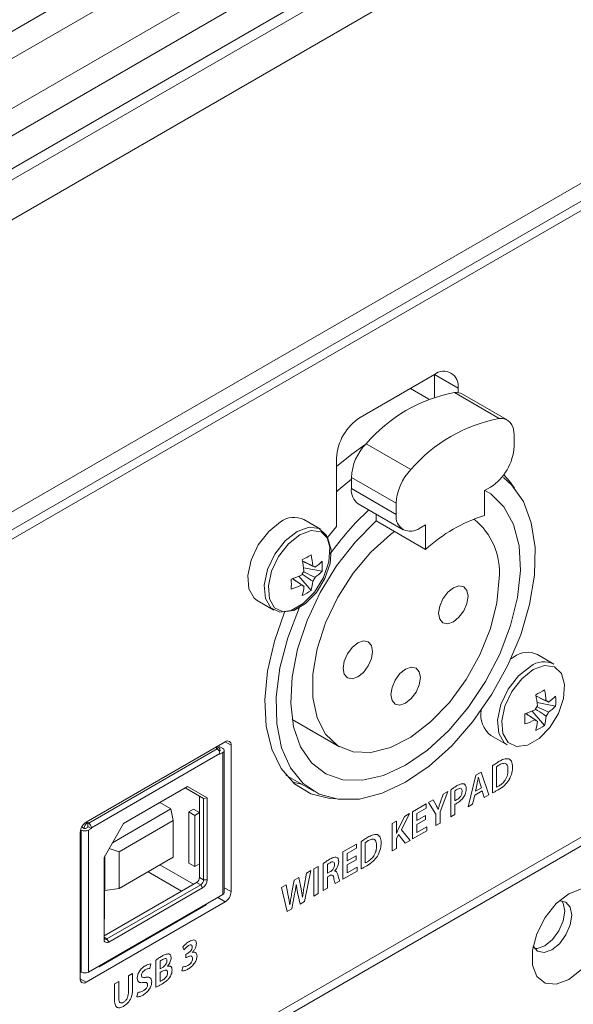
# Model space of a CAD drawing. Header units: millimetres. Extents: x 0 to 1118, y 0 to 864.
# Tile 214 of 256: x 916 to 924, y 349 to 364. Entities that reach past the tile are written whole.
import ezdxf

# ---------------------------------------------------------------- set-up
doc = ezdxf.new("R2010")
doc.units = ezdxf.units.MM

msp = doc.modelspace()

# ---------------------------------------------------------------- linework, layer by layer
at = {"color": 9, "linetype": 'Continuous', "lineweight": 0}
for p, q in [((883.958, 345.791), (1015.957, 421.992)), ((1016.207, 421.729), (884.208, 345.527)), ((884.531, 344.967), (1016.53, 421.169)), ((1016.634, 420.82), (884.635, 344.619)), ((884.635, 344.124), (1016.634, 420.326)), ((883.983, 342.983), (1016.79, 419.651)), ((901.966, 348.985), (953.761, 378.886)), ((921.826, 358.852), (922.179, 358.648)), ((922.126, 358.581), (922.798, 358.193)), ((920.8, 357.815), (921.472, 357.428)), ((920.58, 357.309), (921.251, 356.922)), ((921.251, 356.755), (920.58, 357.143)), ((918.569, 353.241), (916.642, 352.129)), ((918.544, 353.266), (918.564, 353.254)), ((918.776, 353.298), (918.688, 353.349)), ((918.608, 353.172), (916.682, 352.06)), ((918.653, 353.188), (918.653, 351.06)), ((922.696, 352.989), (922.696, 352.583)), ((922.758, 352.671), (922.758, 352.974)), ((922.445, 352.847), (922.332, 352.373)), ((922.527, 352.894), (922.445, 352.847)), ((922.483, 352.814), (922.484, 352.814)), ((922.642, 352.552), (922.527, 352.894)), ((922.07, 352.628), (922.07, 352.222)), ((922.439, 352.608), (922.466, 352.724)), ((922.53, 352.661), (922.439, 352.608)), ((922.502, 352.747), (922.53, 352.661)), ((921.808, 352.48), (921.735, 352.437)), ((921.851, 352.399), (921.808, 352.48)), ((921.909, 352.301), (922.026, 352.605)), ((921.954, 352.563), (921.911, 352.434)), ((922.026, 352.605), (921.954, 352.563)), ((922.132, 352.468), (922.132, 352.613)), ((922.398, 352.412), (922.429, 352.547)), ((922.429, 352.547), (922.541, 352.612)), ((922.541, 352.612), (922.573, 352.512)), ((922.573, 352.512), (922.642, 352.552)), ((921.701, 352.417), (921.497, 352.3)), ((921.56, 352.275), (921.701, 352.356)), ((921.701, 352.356), (921.701, 352.417)), ((921.735, 352.437), (921.847, 352.264)), ((921.881, 352.336), (921.88, 352.335)), ((922.132, 352.258), (922.132, 352.412)), ((922.332, 352.373), (922.398, 352.412)), ((921.374, 352.229), (921.281, 352.032)), ((921.332, 352.031), (921.453, 352.275)), ((921.453, 352.275), (921.374, 352.229)), ((921.497, 352.3), (921.497, 351.892)), ((921.56, 352.168), (921.56, 352.275)), ((921.693, 352.245), (921.56, 352.168)), ((921.56, 352.107), (921.693, 352.184)), ((921.693, 352.184), (921.693, 352.245)), ((921.847, 352.264), (921.847, 352.093)), ((921.909, 352.129), (921.909, 352.301)), ((922.07, 352.222), (922.132, 352.258)), ((916.576, 352.055), (916.538, 352.076)), ((916.62, 352.131), (916.599, 352.143)), ((921.254, 352.16), (921.192, 352.124)), ((921.192, 352.124), (921.192, 351.715)), ((921.254, 351.972), (921.254, 352.16)), ((921.56, 351.989), (921.56, 352.107)), ((921.709, 352.075), (921.56, 351.989)), ((921.709, 352.014), (921.709, 352.075)), ((921.847, 352.093), (921.909, 352.129)), ((916.531, 349.896), (916.531, 352.024)), ((916.637, 349.896), (916.637, 352.024)), ((921.256, 351.973), (921.254, 351.972)), ((921.254, 351.895), (921.286, 351.957)), ((921.254, 351.751), (921.254, 351.895)), ((921.286, 351.957), (921.386, 351.827)), ((921.461, 351.871), (921.332, 352.031)), ((921.497, 351.892), (921.709, 352.014)), ((920.658, 351.815), (920.454, 351.698)), ((920.517, 351.673), (920.658, 351.754)), ((920.658, 351.754), (920.658, 351.815)), ((920.726, 351.852), (920.726, 351.446)), ((920.788, 351.534), (920.788, 351.837)), ((921.192, 351.715), (921.254, 351.751)), ((921.386, 351.827), (921.461, 351.871)), ((920.454, 351.698), (920.454, 351.29)), ((920.517, 351.566), (920.517, 351.673)), ((920.65, 351.642), (920.517, 351.566)), ((920.65, 351.582), (920.65, 351.642)), ((918.211, 351.213), (917.709, 351.503)), ((920.08, 351.482), (920.018, 351.446)), ((920.018, 351.446), (920.018, 351.037)), ((920.08, 351.074), (920.08, 351.482)), ((920.158, 351.524), (920.158, 351.119)), ((920.221, 351.378), (920.221, 351.51)), ((920.517, 351.505), (920.65, 351.582)), ((920.517, 351.387), (920.517, 351.505)), ((920.665, 351.472), (920.517, 351.387)), ((920.665, 351.412), (920.665, 351.472)), ((917.532, 351.401), (918.034, 351.111)), ((918.365, 351.282), (918.304, 351.317)), ((919.79, 351.314), (919.722, 351.275)), ((919.825, 351.147), (919.79, 351.314)), ((919.908, 351.382), (919.871, 351.179)), ((919.879, 350.957), (919.973, 351.42)), ((919.973, 351.42), (919.908, 351.382)), ((920.258, 351.399), (920.221, 351.378)), ((920.221, 351.323), (920.253, 351.342)), ((920.221, 351.155), (920.221, 351.323)), ((920.328, 351.41), (920.328, 351.412)), ((920.454, 351.29), (920.665, 351.412)), ((918.321, 351.205), (918.259, 351.241)), ((918.348, 351.159), (918.321, 351.205)), ((918.418, 351.282), (918.365, 351.282)), ((918.776, 351.103), (918.675, 351.162)), ((919.601, 351.205), (919.532, 351.166)), ((919.532, 351.166), (919.619, 350.807)), ((919.634, 351.038), (919.601, 351.205)), ((919.722, 351.275), (919.684, 351.069)), ((919.753, 351.209), (919.754, 351.21)), ((920.158, 351.119), (920.221, 351.155)), ((920.338, 351.223), (920.404, 351.26)), ((918.688, 350.95), (918.576, 351.015)), ((919.688, 350.847), (919.729, 351.063)), ((919.773, 351.09), (919.81, 350.917)), ((919.847, 351.022), (919.846, 351.021)), ((920.018, 351.037), (920.08, 351.074)), ((919.658, 350.908), (919.657, 350.907)), ((919.81, 350.917), (919.879, 350.957)), ((919.619, 350.807), (919.688, 350.847)), ((916.916, 350.394), (916.872, 350.419)), ((916.942, 350.348), (916.916, 350.394)), ((918.055, 350.273), (918.069, 350.229)), ((918.126, 350.18), (918.097, 350.163)), ((918.097, 350.163), (918.097, 350.109)), ((918.097, 350.109), (918.127, 350.126)), ((918.191, 350.191), (918.191, 350.192)), ((917.558, 349.951), (917.573, 350.02)), ((917.65, 350.076), (917.65, 349.671)), ((917.713, 349.947), (917.713, 350.062)), ((917.822, 349.987), (917.822, 349.988)), ((918.052, 349.977), (918.038, 349.914)), ((917.3, 349.877), (917.238, 349.841)), ((917.238, 349.841), (917.238, 349.604)), ((917.3, 349.645), (917.3, 349.877)), ((917.746, 349.966), (917.713, 349.947)), ((917.713, 349.892), (917.745, 349.911)), ((917.713, 349.758), (917.713, 349.892)), ((916.602, 349.746), (916.514, 349.797)), ((917.092, 349.757), (917.029, 349.721)), ((917.029, 349.721), (917.029, 349.488)), ((917.092, 349.52), (917.092, 349.757)), ((917.377, 349.594), (917.363, 349.525))]:
    msp.add_line(p, q, dxfattribs=at)
at = {"color": 7, "linetype": 'Continuous', "lineweight": 15}
for p, q in [((884.531, 343.895), (1016.53, 420.097)), ((901.967, 348.716), (953.596, 378.52)), ((949.642, 376.1), (901.967, 348.578)), ((921.826, 358.852), (920.712, 358.209)), ((921.826, 358.513), (921.826, 358.852)), ((921.742, 358.482), (921.464, 358.643)), ((922.179, 358.58), (922.179, 358.648)), ((922.915, 358.171), (922.244, 358.559)), ((923.019, 357.775), (923.019, 357.942)), ((920.359, 357.597), (920.359, 356.577)), ((920.58, 357.309), (920.58, 357.143)), ((922.577, 357.112), (922.665, 357.163)), ((922.577, 357.112), (922.577, 356.739)), ((920.683, 356.914), (921.355, 356.526)), ((921.251, 356.922), (921.251, 356.755)), ((920.951, 356.759), (920.951, 356.658)), ((920.116, 356.535), (919.869, 356.677)), ((920.951, 356.658), (921.693, 356.229)), ((920.359, 356.577), (920.223, 356.41)), ((921.605, 356.551), (921.693, 356.602)), ((921.693, 356.602), (921.693, 356.229)), ((920.141, 355.903), (919.864, 355.956)), ((919.975, 355.616), (919.791, 355.829)), ((919.169, 355.465), (919.416, 355.322)), ((923.019, 354.621), (922.973, 354.592)), ((923.616, 354.513), (923.369, 354.656)), ((928.555, 354.404), (908.65, 342.913)), ((908.66, 343.052), (928.44, 354.47)), ((923.476, 353.595), (923.291, 353.808)), ((923.641, 353.882), (923.364, 353.935)), ((919.692, 353.683), (920.402, 353.273)), ((922.669, 353.444), (922.916, 353.301)), ((918.688, 353.349), (916.602, 352.145)), ((918.555, 353.249), (918.564, 353.254)), ((918.569, 353.241), (918.555, 353.249)), ((918.596, 353.257), (918.562, 353.276)), ((918.584, 353.289), (918.653, 353.249)), ((918.608, 353.229), (918.608, 353.223)), ((918.608, 353.213), (918.608, 353.223)), ((918.675, 351.09), (918.675, 353.218)), ((918.776, 351.103), (918.776, 353.298)), ((918.608, 353.213), (918.599, 353.208)), ((918.653, 353.188), (918.608, 353.162)), ((918.608, 353.162), (918.608, 353.172)), ((919.599, 352.849), (920.018, 352.607)), ((918.124, 352.68), (917.166, 352.126)), ((918.087, 352.658), (917.166, 352.126)), ((918.124, 352.68), (918.087, 352.658)), ((918.365, 352.497), (918.087, 352.658)), ((918.304, 352.533), (918.087, 352.658)), ((918.418, 352.51), (918.124, 352.68)), ((919.697, 352.746), (919.835, 352.713)), ((918.365, 352.497), (918.304, 352.533)), ((918.304, 352.287), (918.304, 352.533)), ((918.418, 352.51), (918.365, 352.497)), ((918.365, 351.282), (918.365, 352.497)), ((918.418, 351.282), (918.418, 352.51)), ((917.875, 352.342), (916.998, 351.835)), ((917.707, 352.439), (917.875, 352.342)), ((917.875, 352.342), (917.91, 352.17)), ((918.144, 352.297), (918.215, 352.338)), ((918.304, 352.287), (918.215, 352.338)), ((918.144, 352.297), (918.233, 352.246)), ((918.144, 351.532), (918.144, 352.297)), ((918.304, 352.287), (918.233, 352.246)), ((918.233, 352.246), (918.233, 351.481)), ((918.304, 352.287), (918.304, 351.521)), ((916.576, 352.05), (916.536, 352.073)), ((916.576, 352.05), (916.576, 352.055)), ((916.637, 352.075), (916.593, 352.05)), ((916.62, 352.131), (916.629, 352.137)), ((916.629, 352.137), (916.642, 352.129)), ((916.629, 352.07), (916.629, 352.137)), ((916.637, 352.075), (916.682, 352.05)), ((916.682, 352.05), (916.637, 352.024)), ((916.682, 352.06), (916.682, 352.05)), ((917.166, 352.126), (916.872, 351.617)), ((917.91, 352.17), (917.097, 351.701)), ((917.91, 351.619), (917.91, 352.17)), ((916.514, 351.992), (916.514, 349.797)), ((916.531, 352.024), (916.519, 352.031)), ((917.097, 351.701), (916.948, 351.749)), ((916.872, 351.617), (916.872, 350.389)), ((916.885, 351.64), (916.885, 351.121)), ((917.097, 351.701), (917.097, 351.15)), ((917.097, 351.15), (917.91, 351.619)), ((916.88, 351.465), (916.872, 351.471)), ((916.88, 351.465), (916.872, 351.46)), ((916.88, 350.7), (916.88, 351.465)), ((918.233, 351.481), (918.144, 351.532)), ((918.233, 351.481), (918.304, 351.521)), ((918.304, 351.317), (918.304, 351.521)), ((916.872, 350.44), (918.259, 351.241)), ((916.885, 351.121), (917.097, 351.15)), ((916.916, 350.394), (918.321, 351.205)), ((916.942, 350.348), (918.348, 351.159)), ((918.653, 351.06), (916.637, 349.896)), ((916.88, 351.124), (916.885, 351.121)), ((916.602, 349.746), (918.688, 350.95)), ((918.405, 350.907), (916.797, 349.978)), ((918.405, 350.917), (918.405, 350.907)), ((916.872, 350.695), (916.88, 350.7)), ((916.797, 349.978), (916.788, 349.983)), ((916.797, 349.988), (916.797, 349.978)), ((916.514, 349.906), (916.531, 349.896))]:
    msp.add_line(p, q, dxfattribs=at)
at = {"color": 7, "linetype": 'Continuous', "lineweight": 15, "flags": 128}
for points in [[(922.798, 358.193), (922.845, 358.193), (922.888, 358.184), (922.926, 358.164), (922.959, 358.135), (922.985, 358.098), (923.004, 358.052), (923.015, 358), (923.019, 357.942)], [(920.359, 357.476), (920.585, 357.658), (920.783, 357.797)], [(923.026, 357.15), (922.952, 357.256), (922.866, 357.351)], [(922.86, 357.31), (922.983, 357.2), (923.159, 356.948), (923.277, 356.631), (923.333, 356.26), (923.324, 355.847), (923.252, 355.406), (923.119, 354.951), (922.928, 354.497), (922.687, 354.06), (922.403, 353.653), (922.085, 353.29), (921.745, 352.984), (921.393, 352.743), (921.041, 352.577), (920.7, 352.491), (920.383, 352.487), (920.099, 352.566), (919.857, 352.725), (919.667, 352.958), (919.533, 353.259), (919.461, 353.617), (919.453, 354.02), (919.508, 354.455), (919.626, 354.908), (919.803, 355.364), (919.813, 355.387)], [(920.58, 357.282), (920.383, 357.117), (920.359, 357.094)], [(922.583, 357.116), (922.671, 357.062), (922.868, 356.869), (923.011, 356.607), (923.095, 356.286), (923.115, 355.917), (923.073, 355.513), (922.968, 355.091), (922.805, 354.664), (922.591, 354.25), (922.332, 353.863), (922.039, 353.517), (921.722, 353.225), (921.393, 352.999), (921.064, 352.845), (920.747, 352.771), (920.453, 352.778), (920.195, 352.867), (919.98, 353.033), (919.817, 353.272), (919.713, 353.574), (919.67, 353.928), (919.691, 354.321), (919.774, 354.738), (919.917, 355.165), (920.114, 355.586), (920.358, 355.984), (920.641, 356.346), (920.951, 356.658), (920.951, 356.658)], [(919.519, 356.643), (919.34, 356.501), (919.185, 356.301), (919.076, 356.07), (919.026, 355.839), (919.043, 355.64), (919.124, 355.499), (919.169, 355.465)], [(919.766, 356.5), (919.587, 356.358), (919.432, 356.158), (919.323, 355.928), (919.273, 355.697), (919.29, 355.497), (919.371, 355.356), (919.505, 355.292), (919.675, 355.314), (919.857, 355.419), (920.026, 355.593), (920.161, 355.812), (920.242, 356.047), (920.259, 356.266), (920.209, 356.439), (920.099, 356.543), (919.945, 356.565), (919.766, 356.5)], [(922.794, 355.798), (922.761, 355.431), (922.664, 355.044), (922.508, 354.654), (922.3, 354.28), (922.049, 353.938), (921.767, 353.647), (921.469, 353.417), (921.166, 353.262), (920.874, 353.187), (920.606, 353.196), (920.376, 353.289), (920.192, 353.462), (920.065, 353.706), (920, 354.01), (920, 354.36), (920.065, 354.739), (920.192, 355.13), (920.376, 355.514), (920.606, 355.874), (920.874, 356.192), (921.166, 356.455), (921.226, 356.499)], [(922.33, 355.53), (922.313, 355.422), (922.265, 355.312), (922.193, 355.215), (922.109, 355.147), (922.024, 355.118), (921.952, 355.132), (921.904, 355.187), (921.888, 355.275), (921.904, 355.382), (921.952, 355.493), (922.024, 355.589), (922.109, 355.657), (922.193, 355.687), (922.265, 355.673), (922.313, 355.618), (922.33, 355.53)], [(919.577, 355.291), (919.425, 354.857), (919.323, 354.408), (919.281, 353.979), (919.302, 353.584), (919.385, 353.236), (919.528, 352.946), (919.725, 352.721), (919.971, 352.571), (920.258, 352.499), (920.338, 352.494)], [(920.898, 354.703), (920.881, 354.596), (920.833, 354.485), (920.761, 354.389), (920.677, 354.32), (920.592, 354.291), (920.521, 354.305), (920.473, 354.36), (920.456, 354.448), (920.473, 354.555), (920.521, 354.666), (920.592, 354.763), (920.677, 354.831), (920.761, 354.86), (920.833, 354.846), (920.881, 354.791), (920.898, 354.703)], [(921.614, 354.31), (921.597, 354.203), (921.549, 354.092), (921.477, 353.996), (921.393, 353.927), (921.308, 353.898), (921.236, 353.912), (921.189, 353.967), (921.172, 354.055), (921.189, 354.162), (921.236, 354.273), (921.308, 354.37), (921.393, 354.438), (921.477, 354.467), (921.549, 354.453), (921.597, 354.398), (921.614, 354.31)], [(923.266, 354.479), (923.087, 354.337), (922.932, 354.137), (922.823, 353.906), (922.773, 353.675), (922.79, 353.476), (922.871, 353.335), (922.916, 353.301)], [(923.841, 351.072), (923.651, 350.923), (923.483, 350.715), (923.359, 350.472), (923.293, 350.224), (923.293, 350.001), (923.359, 349.829), (923.483, 349.73), (923.651, 349.715), (923.841, 349.786), (924.032, 349.935), (924.199, 350.143), (924.323, 350.386), (924.389, 350.634), (924.389, 350.857), (924.323, 351.029), (924.199, 351.128), (924.032, 351.143), (923.841, 351.072)], [(923.304, 350.29), (923.307, 350.284), (923.372, 350.209), (923.47, 350.19), (923.585, 350.23), (923.7, 350.323), (923.797, 350.454), (923.862, 350.604), (923.885, 350.75), (923.862, 350.87), (923.797, 350.945), (923.7, 350.964), (923.693, 350.963)], [(923.326, 350.251), (923.364, 350.251), (923.479, 350.291), (923.594, 350.384), (923.691, 350.515), (923.756, 350.666), (923.779, 350.812), (923.756, 350.931), (923.737, 350.964)]]:
    msp.add_lwpolyline(points, dxfattribs=at)
at = {"color": 9, "linetype": 'Continuous', "lineweight": 0, "flags": 128}
for points in [[(919.806, 356.451), (919.635, 356.316), (919.488, 356.125), (919.383, 355.904), (919.335, 355.684), (919.351, 355.493), (919.429, 355.358), (919.557, 355.297), (919.719, 355.318), (919.893, 355.419), (920.055, 355.585), (920.183, 355.794), (920.261, 356.018), (920.277, 356.227), (920.229, 356.393), (920.125, 356.493), (919.977, 356.513), (919.806, 356.451)], [(923.306, 354.43), (923.135, 354.294), (922.988, 354.104), (922.883, 353.883), (922.835, 353.663), (922.852, 353.472), (922.929, 353.337), (923.057, 353.276), (923.219, 353.297), (923.393, 353.397), (923.555, 353.563), (923.684, 353.773), (923.761, 353.997), (923.777, 354.206), (923.729, 354.372), (923.625, 354.471), (923.477, 354.492), (923.306, 354.43)]]:
    msp.add_lwpolyline(points, dxfattribs=at)
at = {"color": 7, "linetype": 'Continuous', "lineweight": 15}
for centre, radius, start, end in [((921.964, 358.683), 0.218, 350.786, 129.2033), ((922.556, 356.306), 2.315, 100.6887, 139.306), ((922.152, 358.394), 0.189, 60.936, 97.8448), ((921.126, 357.562), 0.768, 122.6055, 177.3945), ((923.227, 355.918), 2.315, 100.6887, 139.306), ((921.359, 357.27), 0.78, 135.6802, 177.1412), ((922.251, 357.81), 0.768, 302.6055, 357.3945), ((922.03, 356.883), 0.78, 135.6802, 177.1412), ((920.825, 357.116), 0.246, 173.7012, 234.9867), ((923.76, 353.681), 4.289, 132.9017, 144.7264), ((919.721, 356.383), 0.329, 63.3914, 127.919), ((921.467, 356.72), 0.218, 170.786, 309.2033), ((923.246, 354.561), 2.279, 107.0574, 132.9372), ((921.805, 355.9), 0.994, 354.0696, 52.1792), ((918.625, 358.338), 2.571, 298.314, 301.6806), ((918.362, 355.765), 1.514, 5.4341, 11.7851), ((918.493, 355.84), 1.514, 5.4341, 11.7851), ((919.529, 356.666), 0.865, 305.7806, 315.009), ((919.282, 355.979), 0.862, 354.975, 5.025), ((920.102, 355.735), 0.29, 143.1806, 156.8194), ((919.991, 355.927), 0.0576, 39.8198, 80.1694), ((919.529, 356.515), 0.865, 305.7806, 315.009), ((919.206, 357.226), 1.514, 288.2126, 294.5632), ((917.109, 355.712), 2.571, 358.3164, 1.6836), ((919.14, 355.84), 0.865, 344.9889, 354.2168), ((919.768, 355.927), 0.29, 323.1806, 336.8194), ((919.206, 357.075), 1.514, 288.2126, 294.5632), ((919.879, 355.735), 0.0576, 219.8198, 260.1694), ((919.009, 355.765), 0.865, 344.9889, 354.2168), ((919.481, 356.322), 0.862, 294.972, 305.0226), ((923.221, 354.361), 0.329, 63.3914, 127.919), ((923.468, 354.219), 0.329, 63.3914, 127.919), ((922.125, 356.316), 2.571, 298.314, 301.6806), ((921.993, 353.819), 1.514, 5.4341, 11.7851), ((921.862, 353.744), 1.514, 5.4341, 11.7851), ((923.491, 353.906), 0.0576, 39.8198, 80.1694), ((923.029, 354.644), 0.865, 305.7806, 315.009), ((922.782, 353.957), 0.862, 354.975, 5.025), ((922.917, 353.753), 0.396, 170.3564, 231.3111), ((922.706, 355.205), 1.514, 288.2126, 294.5632), ((923.602, 353.713), 0.29, 143.1806, 156.8194), ((923.029, 354.493), 0.865, 305.7806, 315.009), ((920.609, 353.691), 2.571, 358.3164, 1.6836), ((922.706, 355.054), 1.514, 288.2126, 294.5632), ((923.38, 353.713), 0.0576, 219.8198, 260.1694), ((922.64, 353.819), 0.865, 344.9889, 354.2168), ((923.269, 353.906), 0.29, 323.1806, 336.8194), ((922.509, 353.744), 0.865, 344.9889, 354.2168), ((922.981, 354.301), 0.862, 294.972, 305.0226), ((918.582, 353.233), 0.0273, 350.786, 129.2033), ((918.522, 353.168), 0.0864, 2.6055, 57.3945), ((918.607, 353.218), 0.00546, 290.7834, 69.2166), ((918.641, 353.218), 0.0327, 290.7834, 69.2166), ((918.723, 353.307), 0.0546, 350.786, 129.2033), ((916.706, 351.983), 0.192, 122.6055, 177.3945), ((916.671, 352.051), 0.0961, 122.6055, 177.3945), ((916.584, 352.067), 0.0192, 242.6097, 297.3903), ((916.595, 352.056), 0.0864, 2.6055, 57.3945), ((916.584, 352.127), 0.115, 242.6097, 297.3903), ((918.208, 351.322), 0.0961, 302.6055, 357.3945), ((918.269, 351.286), 0.0961, 302.6055, 357.3945), ((918.265, 351.289), 0.154, 302.6055, 357.3945), ((918.637, 351.094), 0.0377, 294.3747, 354.3052), ((918.585, 351.112), 0.192, 302.6055, 357.3945), ((916.899, 350.415), 0.0273, 170.786, 309.2033), ((916.915, 350.382), 0.0437, 170.786, 309.2033), ((916.584, 349.999), 0.115, 242.6097, 297.3903), ((916.568, 349.788), 0.0546, 170.786, 309.2033)]:
    msp.add_arc(centre, radius, start, end, dxfattribs=at)
for points, knots in [([(919.847, 356.057), (919.886, 356.038), (919.938, 356.014), (919.989, 355.989), (920, 355.984)], [0, 0, 0, 0, 0.770594, 1, 1, 1, 1]), ([(920.035, 355.964), (920.022, 355.97), (919.96, 356.001), (919.897, 356.031), (919.847, 356.055)], [0, 0, 0, 0, 0.203941, 1, 1, 1, 1]), ([(919.862, 355.897), (919.907, 355.875), (919.965, 355.847), (920.022, 355.819), (920.035, 355.813)], [0, 0, 0, 0, 0.779333, 1, 1, 1, 1]), ([(919.835, 355.698), (919.824, 355.705), (919.778, 355.737), (919.731, 355.769), (919.695, 355.794)], [0, 0, 0, 0, 0.229363, 1, 1, 1, 1]), ([(919.697, 355.795), (919.743, 355.763), (919.8, 355.724), (919.858, 355.686), (919.87, 355.678)], [0, 0, 0, 0, 0.796095, 1, 1, 1, 1]), ([(920, 355.753), (919.989, 355.761), (919.936, 355.797), (919.883, 355.833), (919.842, 355.861)], [0, 0, 0, 0, 0.221883, 1, 1, 1, 1]), ([(923.347, 354.036), (923.387, 354.017), (923.438, 353.993), (923.489, 353.968), (923.501, 353.963)], [0, 0, 0, 0, 0.770594, 1, 1, 1, 1]), ([(923.535, 353.943), (923.522, 353.949), (923.46, 353.979), (923.397, 354.01), (923.348, 354.034)], [0, 0, 0, 0, 0.203941, 1, 1, 1, 1]), ([(923.501, 353.732), (923.489, 353.74), (923.436, 353.776), (923.383, 353.811), (923.342, 353.839)], [0, 0, 0, 0, 0.221883, 1, 1, 1, 1]), ([(923.362, 353.876), (923.407, 353.854), (923.465, 353.826), (923.522, 353.798), (923.535, 353.792)], [0, 0, 0, 0, 0.779333, 1, 1, 1, 1]), ([(923.335, 353.676), (923.325, 353.684), (923.278, 353.716), (923.231, 353.748), (923.195, 353.773)], [0, 0, 0, 0, 0.229363, 1, 1, 1, 1]), ([(923.197, 353.773), (923.243, 353.742), (923.301, 353.703), (923.358, 353.664), (923.37, 353.656)], [0, 0, 0, 0, 0.796095, 1, 1, 1, 1])]:
    msp.add_open_spline(points, degree=3, knots=knots, dxfattribs=at)
at = {"color": 9, "linetype": 'Continuous', "lineweight": 0}
for points, knots in [([(922.941, 353.094), (922.916, 353.095), (922.871, 353.097), (922.819, 353.068), (922.797, 353.056)], [0, 0, 0, 0, 0.557897, 1, 1, 1, 1]), ([(922.996, 352.971), (922.994, 353.003), (922.991, 353.06), (922.956, 353.084), (922.941, 353.094)], [0, 0, 0, 0, 0.560354, 1, 1, 1, 1]), ([(922.797, 353.056), (922.778, 353.044), (922.744, 353.024), (922.71, 353), (922.696, 352.989)], [0, 0, 0, 0, 0.560025, 1, 1, 1, 1]), ([(922.758, 352.974), (922.766, 352.98), (922.781, 352.991), (922.796, 353), (922.802, 353.004)], [0, 0, 0, 0, 0.559764, 1, 1, 1, 1]), ([(922.928, 352.93), (922.927, 352.905), (922.925, 352.856), (922.892, 352.778), (922.843, 352.721), (922.81, 352.7), (922.794, 352.69)], [0, 0, 0, 0, 0.280838, 0.55918, 0.779171, 1, 1, 1, 1]), ([(922.802, 353.004), (922.822, 353.013), (922.86, 353.032), (922.905, 353.021), (922.926, 352.98), (922.928, 352.946), (922.928, 352.93)], [0, 0, 0, 0, 0.280533, 0.55895, 0.779067, 1, 1, 1, 1]), ([(922.941, 352.772), (922.96, 352.81), (922.992, 352.879), (922.995, 352.943), (922.996, 352.971)], [0, 0, 0, 0, 0.557971, 1, 1, 1, 1]), ([(922.466, 352.724), (922.469, 352.741), (922.475, 352.771), (922.481, 352.801), (922.483, 352.814)], [0, 0, 0, 0, 0.559991, 1, 1, 1, 1]), ([(922.484, 352.814), (922.487, 352.801), (922.493, 352.779), (922.499, 352.757), (922.502, 352.747)], [0, 0, 0, 0, 0.56002, 1, 1, 1, 1]), ([(922.166, 352.692), (922.148, 352.681), (922.116, 352.662), (922.084, 352.638), (922.07, 352.628)], [0, 0, 0, 0, 0.560115, 1, 1, 1, 1]), ([(922.132, 352.613), (922.139, 352.618), (922.151, 352.627), (922.163, 352.635), (922.169, 352.638)], [0, 0, 0, 0, 0.559678, 1, 1, 1, 1]), ([(922.269, 352.718), (922.251, 352.719), (922.219, 352.721), (922.182, 352.701), (922.166, 352.692)], [0, 0, 0, 0, 0.557729, 1, 1, 1, 1]), ([(922.169, 352.638), (922.179, 352.643), (922.199, 352.653), (922.225, 352.651), (922.238, 352.632), (922.239, 352.614), (922.24, 352.606)], [0, 0, 0, 0, 0.2808088, 0.5596812, 0.7793003, 1, 1, 1, 1]), ([(922.302, 352.645), (922.301, 352.664), (922.298, 352.698), (922.277, 352.712), (922.269, 352.718)], [0, 0, 0, 0, 0.560221, 1, 1, 1, 1]), ([(922.273, 352.532), (922.282, 352.554), (922.3, 352.593), (922.301, 352.629), (922.302, 352.645)], [0, 0, 0, 0, 0.557866, 1, 1, 1, 1]), ([(922.696, 352.583), (922.711, 352.59), (922.74, 352.604), (922.768, 352.62), (922.781, 352.627)], [0, 0, 0, 0, 0.559919, 1, 1, 1, 1]), ([(922.794, 352.69), (922.787, 352.686), (922.775, 352.679), (922.763, 352.673), (922.758, 352.671)], [0, 0, 0, 0, 0.560099, 1, 1, 1, 1]), ([(922.781, 352.627), (922.813, 352.647), (922.871, 352.682), (922.92, 352.744), (922.941, 352.772)], [0, 0, 0, 0, 0.561095, 1, 1, 1, 1]), ([(922.163, 352.483), (922.157, 352.479), (922.147, 352.473), (922.137, 352.47), (922.132, 352.468)], [0, 0, 0, 0, 0.560117, 1, 1, 1, 1]), ([(922.24, 352.606), (922.239, 352.592), (922.237, 352.566), (922.215, 352.526), (922.189, 352.499), (922.172, 352.488), (922.163, 352.483)], [0, 0, 0, 0, 0.280012, 0.55832, 0.778876, 1, 1, 1, 1]), ([(922.163, 352.427), (922.186, 352.442), (922.226, 352.467), (922.258, 352.512), (922.273, 352.532)], [0, 0, 0, 0, 0.560922, 1, 1, 1, 1]), ([(921.88, 352.335), (921.875, 352.347), (921.866, 352.369), (921.855, 352.39), (921.851, 352.399)], [0, 0, 0, 0, 0.559983, 1, 1, 1, 1]), ([(921.911, 352.434), (921.905, 352.416), (921.895, 352.383), (921.885, 352.35), (921.881, 352.336)], [0, 0, 0, 0, 0.560001, 1, 1, 1, 1]), ([(922.132, 352.412), (922.138, 352.414), (922.148, 352.419), (922.159, 352.425), (922.163, 352.427)], [0, 0, 0, 0, 0.5599279, 1, 1, 1, 1]), ([(920.827, 351.919), (920.808, 351.907), (920.774, 351.887), (920.741, 351.863), (920.726, 351.852)], [0, 0, 0, 0, 0.560025, 1, 1, 1, 1]), ([(920.972, 351.957), (920.946, 351.958), (920.901, 351.96), (920.85, 351.931), (920.827, 351.919)], [0, 0, 0, 0, 0.557897, 1, 1, 1, 1]), ([(920.833, 351.867), (920.852, 351.876), (920.89, 351.895), (920.936, 351.884), (920.956, 351.843), (920.958, 351.809), (920.959, 351.792)], [0, 0, 0, 0, 0.280533, 0.55895, 0.779067, 1, 1, 1, 1]), ([(921.026, 351.834), (921.024, 351.866), (921.021, 351.923), (920.987, 351.947), (920.972, 351.957)], [0, 0, 0, 0, 0.560354, 1, 1, 1, 1]), ([(921.281, 352.032), (921.276, 352.021), (921.268, 352.001), (921.259, 351.981), (921.256, 351.973)], [0, 0, 0, 0, 0.559989, 1, 1, 1, 1]), ([(920.788, 351.837), (920.797, 351.843), (920.811, 351.854), (920.826, 351.863), (920.833, 351.867)], [0, 0, 0, 0, 0.559764, 1, 1, 1, 1]), ([(920.959, 351.792), (920.958, 351.768), (920.955, 351.719), (920.922, 351.641), (920.873, 351.584), (920.841, 351.563), (920.824, 351.553)], [0, 0, 0, 0, 0.280838, 0.55918, 0.779171, 1, 1, 1, 1]), ([(920.972, 351.635), (920.99, 351.673), (921.022, 351.742), (921.025, 351.806), (921.026, 351.834)], [0, 0, 0, 0, 0.557971, 1, 1, 1, 1]), ([(920.361, 351.617), (920.342, 351.618), (920.308, 351.619), (920.271, 351.597), (920.254, 351.588)], [0, 0, 0, 0, 0.557321, 1, 1, 1, 1]), ([(920.391, 351.552), (920.389, 351.569), (920.387, 351.599), (920.369, 351.612), (920.361, 351.617)], [0, 0, 0, 0, 0.560324, 1, 1, 1, 1]), ([(920.811, 351.49), (920.843, 351.51), (920.901, 351.545), (920.95, 351.607), (920.972, 351.635)], [0, 0, 0, 0, 0.5610952, 1, 1, 1, 1]), ([(920.254, 351.588), (920.236, 351.577), (920.204, 351.558), (920.172, 351.534), (920.158, 351.524)], [0, 0, 0, 0, 0.560031, 1, 1, 1, 1]), ([(920.221, 351.51), (920.228, 351.515), (920.241, 351.525), (920.254, 351.533), (920.26, 351.536)], [0, 0, 0, 0, 0.5596175, 1, 1, 1, 1]), ([(920.328, 351.508), (920.327, 351.497), (920.325, 351.473), (920.304, 351.438), (920.281, 351.414), (920.266, 351.404), (920.258, 351.399)], [0, 0, 0, 0, 0.279558, 0.55825, 0.778831, 1, 1, 1, 1]), ([(920.26, 351.536), (920.269, 351.541), (920.288, 351.551), (920.313, 351.551), (920.326, 351.533), (920.328, 351.517), (920.328, 351.508)], [0, 0, 0, 0, 0.280926, 0.560108, 0.779437, 1, 1, 1, 1]), ([(920.328, 351.412), (920.338, 351.423), (920.357, 351.446), (920.384, 351.496), (920.388, 351.531), (920.391, 351.552)], [0, 0, 0, 0, 0.280772, 0.561599, 1, 1, 1, 1]), ([(920.726, 351.446), (920.742, 351.453), (920.77, 351.467), (920.799, 351.483), (920.811, 351.49)], [0, 0, 0, 0, 0.559919, 1, 1, 1, 1]), ([(920.824, 351.553), (920.818, 351.549), (920.806, 351.542), (920.794, 351.536), (920.788, 351.534)], [0, 0, 0, 0, 0.5600988, 1, 1, 1, 1]), ([(920.253, 351.342), (920.262, 351.346), (920.28, 351.355), (920.307, 351.345), (920.312, 351.321), (920.315, 351.306)], [0, 0, 0, 0, 0.280804, 0.558873, 1, 1, 1, 1]), ([(920.315, 351.306), (920.319, 351.29), (920.325, 351.26), (920.334, 351.234), (920.338, 351.223)], [0, 0, 0, 0, 0.560242, 1, 1, 1, 1]), ([(920.376, 351.359), (920.371, 351.374), (920.365, 351.395), (920.345, 351.41), (920.334, 351.41), (920.328, 351.41)], [0, 0, 0, 0, 0.559431, 0.779792, 1, 1, 1, 1]), ([(920.404, 351.26), (920.398, 351.278), (920.387, 351.31), (920.38, 351.344), (920.376, 351.359)], [0, 0, 0, 0, 0.559619, 1, 1, 1, 1]), ([(919.729, 351.063), (919.734, 351.091), (919.743, 351.14), (919.75, 351.188), (919.753, 351.209)], [0, 0, 0, 0, 0.559983, 1, 1, 1, 1]), ([(919.754, 351.21), (919.756, 351.187), (919.761, 351.146), (919.769, 351.107), (919.773, 351.09)], [0, 0, 0, 0, 0.559968, 1, 1, 1, 1]), ([(919.871, 351.179), (919.866, 351.149), (919.858, 351.097), (919.851, 351.045), (919.847, 351.022)], [0, 0, 0, 0, 0.559999, 1, 1, 1, 1]), ([(919.657, 350.907), (919.653, 350.932), (919.646, 350.976), (919.638, 351.019), (919.634, 351.038)], [0, 0, 0, 0, 0.559996, 1, 1, 1, 1]), ([(919.684, 351.069), (919.679, 351.039), (919.669, 350.985), (919.662, 350.931), (919.658, 350.908)], [0, 0, 0, 0, 0.560001, 1, 1, 1, 1]), ([(919.846, 351.021), (919.843, 351.045), (919.837, 351.088), (919.828, 351.129), (919.825, 351.147)], [0, 0, 0, 0, 0.559987, 1, 1, 1, 1]), ([(918.153, 350.358), (918.133, 350.346), (918.099, 350.324), (918.068, 350.289), (918.055, 350.273)], [0, 0, 0, 0, 0.560293, 1, 1, 1, 1]), ([(918.069, 350.229), (918.082, 350.244), (918.103, 350.27), (918.128, 350.287), (918.139, 350.295)], [0, 0, 0, 0, 0.559869, 1, 1, 1, 1]), ([(918.194, 350.276), (918.192, 350.265), (918.189, 350.243), (918.162, 350.205), (918.14, 350.189), (918.126, 350.18)], [0, 0, 0, 0, 0.27941, 0.55887, 1, 1, 1, 1]), ([(918.139, 350.295), (918.146, 350.298), (918.161, 350.306), (918.18, 350.306), (918.192, 350.295), (918.193, 350.282), (918.194, 350.276)], [0, 0, 0, 0, 0.280976, 0.55989, 0.779966, 1, 1, 1, 1]), ([(918.256, 350.324), (918.255, 350.334), (918.254, 350.355), (918.238, 350.373), (918.206, 350.384), (918.175, 350.369), (918.153, 350.358)], [0, 0, 0, 0, 0.187037, 0.373921, 0.560974, 1, 1, 1, 1]), ([(918.191, 350.192), (918.201, 350.202), (918.22, 350.222), (918.242, 350.259), (918.254, 350.294), (918.255, 350.314), (918.256, 350.324)], [0, 0, 0, 0, 0.280303, 0.559487, 0.779694, 1, 1, 1, 1]), ([(917.743, 350.138), (917.725, 350.127), (917.694, 350.109), (917.664, 350.086), (917.65, 350.076)], [0, 0, 0, 0, 0.560087, 1, 1, 1, 1]), ([(917.842, 350.169), (917.825, 350.169), (917.793, 350.167), (917.758, 350.147), (917.743, 350.138)], [0, 0, 0, 0, 0.557718, 1, 1, 1, 1]), ([(917.878, 350.112), (917.876, 350.128), (917.873, 350.158), (917.852, 350.166), (917.842, 350.169)], [0, 0, 0, 0, 0.559537, 1, 1, 1, 1]), ([(918.127, 350.126), (918.137, 350.13), (918.156, 350.139), (918.181, 350.14), (918.196, 350.125), (918.198, 350.108), (918.199, 350.1)], [0, 0, 0, 0, 0.280524, 0.560737, 0.779935, 1, 1, 1, 1]), ([(918.133, 349.944), (918.15, 349.955), (918.185, 349.978), (918.23, 350.027), (918.261, 350.086), (918.264, 350.119), (918.266, 350.136)], [0, 0, 0, 0, 0.281114, 0.560773, 0.780392, 1, 1, 1, 1]), ([(918.266, 350.136), (918.264, 350.149), (918.262, 350.174), (918.242, 350.193), (918.217, 350.199), (918.2, 350.193), (918.191, 350.191)], [0, 0, 0, 0, 0.279933, 0.559144, 0.779519, 1, 1, 1, 1]), ([(917.491, 349.993), (917.474, 349.982), (917.441, 349.96), (917.399, 349.909), (917.373, 349.853), (917.37, 349.821), (917.369, 349.805)], [0, 0, 0, 0, 0.280832, 0.560174, 0.779987, 1, 1, 1, 1]), ([(917.573, 350.02), (917.558, 350.018), (917.532, 350.015), (917.503, 349.999), (917.491, 349.993)], [0, 0, 0, 0, 0.559273, 1, 1, 1, 1]), ([(917.713, 350.062), (917.719, 350.067), (917.732, 350.076), (917.744, 350.084), (917.749, 350.087)], [0, 0, 0, 0, 0.559716, 1, 1, 1, 1]), ([(917.815, 350.067), (917.815, 350.059), (917.813, 350.045), (917.803, 350.02), (917.781, 349.989), (917.76, 349.975), (917.746, 349.966)], [0, 0, 0, 0, 0.187006, 0.373788, 0.560804, 1, 1, 1, 1]), ([(917.749, 350.087), (917.758, 350.091), (917.776, 350.1), (917.799, 350.103), (917.813, 350.09), (917.815, 350.075), (917.815, 350.067)], [0, 0, 0, 0, 0.281163, 0.560877, 0.779843, 1, 1, 1, 1]), ([(917.822, 349.988), (917.83, 349.998), (917.848, 350.018), (917.871, 350.062), (917.875, 350.093), (917.878, 350.112)], [0, 0, 0, 0, 0.281245, 0.562043, 1, 1, 1, 1]), ([(917.892, 349.926), (917.891, 349.939), (917.889, 349.964), (917.866, 349.992), (917.838, 349.989), (917.822, 349.987)], [0, 0, 0, 0, 0.281119, 0.561292, 1, 1, 1, 1]), ([(918.13, 349.998), (918.115, 349.99), (918.088, 349.977), (918.063, 349.977), (918.052, 349.977)], [0, 0, 0, 0, 0.559681, 1, 1, 1, 1]), ([(918.199, 350.1), (918.197, 350.089), (918.195, 350.066), (918.169, 350.023), (918.145, 350.007), (918.13, 349.998)], [0, 0, 0, 0, 0.279345, 0.559297, 1, 1, 1, 1]), ([(917.431, 349.848), (917.432, 349.855), (917.433, 349.867), (917.443, 349.887), (917.461, 349.912), (917.478, 349.923), (917.49, 349.931)], [0, 0, 0, 0, 0.186657, 0.373801, 0.560633, 1, 1, 1, 1]), ([(917.499, 349.82), (917.482, 349.818), (917.459, 349.815), (917.434, 349.826), (917.432, 349.841), (917.431, 349.848)], [0, 0, 0, 0, 0.561946, 0.781379, 1, 1, 1, 1]), ([(917.49, 349.931), (917.503, 349.938), (917.527, 349.95), (917.549, 349.951), (917.558, 349.951)], [0, 0, 0, 0, 0.559934, 1, 1, 1, 1]), ([(917.587, 349.75), (917.585, 349.766), (917.583, 349.796), (917.551, 349.824), (917.518, 349.822), (917.499, 349.82)], [0, 0, 0, 0, 0.279925, 0.559356, 1, 1, 1, 1]), ([(917.728, 349.71), (917.743, 349.719), (917.769, 349.735), (917.804, 349.762), (917.834, 349.789), (917.85, 349.812), (917.859, 349.823)], [0, 0, 0, 0, 0.340266, 0.56041, 0.78039, 1, 1, 1, 1]), ([(917.745, 349.911), (917.764, 349.92), (917.787, 349.931), (917.81, 349.926), (917.822, 349.916), (917.824, 349.9), (917.825, 349.89)], [0, 0, 0, 0, 0.498835, 0.624539, 0.750166, 1, 1, 1, 1]), ([(917.825, 349.89), (917.824, 349.882), (917.823, 349.865), (917.812, 349.837), (917.787, 349.803), (917.763, 349.787), (917.747, 349.776)], [0, 0, 0, 0, 0.187289, 0.373781, 0.560733, 1, 1, 1, 1]), ([(917.859, 349.823), (917.869, 349.843), (917.889, 349.878), (917.891, 349.912), (917.892, 349.926)], [0, 0, 0, 0, 0.558826, 1, 1, 1, 1]), ([(918.038, 349.914), (918.055, 349.916), (918.085, 349.918), (918.118, 349.936), (918.133, 349.944)], [0, 0, 0, 0, 0.559086, 1, 1, 1, 1]), ([(917.369, 349.805), (917.37, 349.79), (917.374, 349.76), (917.409, 349.736), (917.441, 349.739), (917.462, 349.74)], [0, 0, 0, 0, 0.279604, 0.559174, 1, 1, 1, 1]), ([(917.456, 349.553), (917.474, 349.564), (917.509, 349.587), (917.554, 349.64), (917.582, 349.7), (917.585, 349.733), (917.587, 349.75)], [0, 0, 0, 0, 0.281089, 0.560178, 0.780098, 1, 1, 1, 1]), ([(917.524, 349.709), (917.524, 349.702), (917.523, 349.688), (917.513, 349.666), (917.493, 349.638), (917.473, 349.625), (917.46, 349.616)], [0, 0, 0, 0, 0.187001, 0.373641, 0.560631, 1, 1, 1, 1]), ([(917.462, 349.74), (917.478, 349.743), (917.5, 349.746), (917.522, 349.731), (917.523, 349.716), (917.524, 349.709)], [0, 0, 0, 0, 0.560716, 0.780426, 1, 1, 1, 1]), ([(917.65, 349.671), (917.665, 349.677), (917.69, 349.689), (917.716, 349.704), (917.728, 349.71)], [0, 0, 0, 0, 0.55989, 1, 1, 1, 1]), ([(917.747, 349.776), (917.74, 349.773), (917.729, 349.766), (917.718, 349.761), (917.713, 349.758)], [0, 0, 0, 0, 0.5600383, 1, 1, 1, 1]), ([(917.162, 349.384), (917.184, 349.399), (917.229, 349.429), (917.279, 349.508), (917.298, 349.583), (917.299, 349.624), (917.3, 349.645)], [0, 0, 0, 0, 0.27998, 0.558114, 0.778685, 1, 1, 1, 1]), ([(917.238, 349.604), (917.236, 349.575), (917.235, 349.539), (917.213, 349.493), (917.194, 349.466), (917.176, 349.453), (917.164, 349.445)], [0, 0, 0, 0, 0.498863, 0.624646, 0.750332, 1, 1, 1, 1]), ([(917.363, 349.525), (917.38, 349.526), (917.409, 349.529), (917.442, 349.546), (917.456, 349.553)], [0, 0, 0, 0, 0.55924, 1, 1, 1, 1]), ([(917.46, 349.616), (917.444, 349.608), (917.414, 349.594), (917.388, 349.594), (917.377, 349.594)], [0, 0, 0, 0, 0.559755, 1, 1, 1, 1]), ([(917.029, 349.488), (917.03, 349.463), (917.032, 349.414), (917.06, 349.364), (917.11, 349.358), (917.144, 349.375), (917.162, 349.384)], [0, 0, 0, 0, 0.28125, 0.559871, 0.779481, 1, 1, 1, 1]), ([(917.164, 349.445), (917.152, 349.44), (917.134, 349.432), (917.116, 349.438), (917.095, 349.459), (917.093, 349.493), (917.092, 349.52)], [0, 0, 0, 0, 0.249262, 0.374948, 0.500746, 1, 1, 1, 1])]:
    msp.add_open_spline(points, degree=3, knots=knots, dxfattribs=at)

doc.saveas('drawing.dxf')
